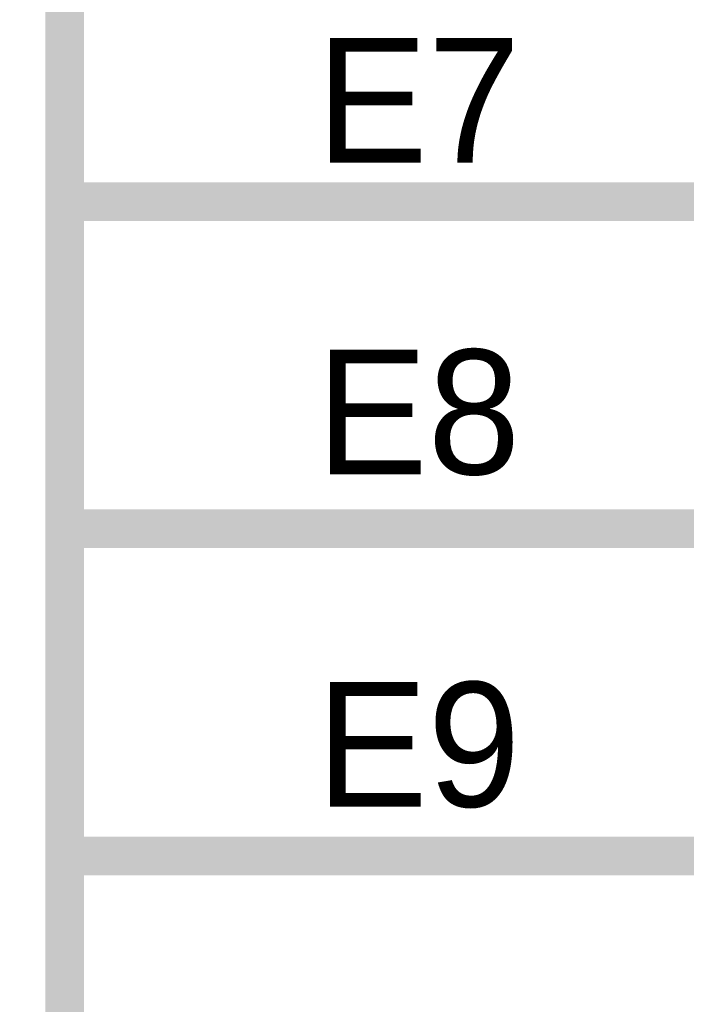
# Model space of a CAD drawing. Header units: inches. Extents: x 0 to 17, y 0 to 11.
# Tile 253 of 256: x 14.886 to 15.089, y 8.554 to 8.855. Entities that reach past the tile are written whole.
import ezdxf

# ---------------------------------------------------------------- set-up
doc = ezdxf.new("R2010")
doc.units = ezdxf.units.IN
doc.header["$MEASUREMENT"] = 0
doc.layers.add('Sheet', color=255, linetype='Continuous')

msp = doc.modelspace()

# ---------------------------------------------------------------- linework, layer by layer
at = {"layer": 'Sheet'}
for points in [[(12.99977, 9.69954, 0.0118, 0.0118, 0), (14.89958, 9.69954, 0.0118, 0.0118, 0), (14.89958, 4.89973, 0.0118, 0.0118, 0), (12.99977, 4.89973, 0.0118, 0.0118, 0), (12.99977, 9.69954, 0.0118, 0.0118, 0)], [(12.99977, 9.69954, 0.0039, 0.0039, 0), (12.99977, 4.89973, 0.0039, 0.0039, 0), (14.89958, 4.89973, 0.0039, 0.0039, 0), (14.89958, 9.69954, 0.0039, 0.0039, 0), (12.99977, 9.69954, 0.0039, 0.0039, 0), (12.99977, 9.69954, 0.0039, 0.0039, 0)]]:
    msp.add_lwpolyline(points, format="xyseb", close=True, dxfattribs=at)
for points in [[(14.89958, 8.79952, 0.0118, 0.0118, 0), (15.10019, 8.79952, 0.0118, 0.0118, 0)], [(14.89958, 8.69961, 0.0118, 0.0118, 0), (15.10019, 8.69961, 0.0118, 0.0118, 0)], [(14.89958, 8.5997, 0.0118, 0.0118, 0), (15.10019, 8.5997, 0.0118, 0.0118, 0)]]:
    msp.add_lwpolyline(points, format="xyseb", dxfattribs=at)

# ---------------------------------------------------------------- texts
for s, p in [('E7', (14.97649, 8.81142)), ('E8', (14.97649, 8.71626)), ('E9', (14.97649, 8.61476))]:
    msp.add_text(s, height=0.038062, dxfattribs=at).set_placement(p)

doc.saveas('drawing.dxf')
